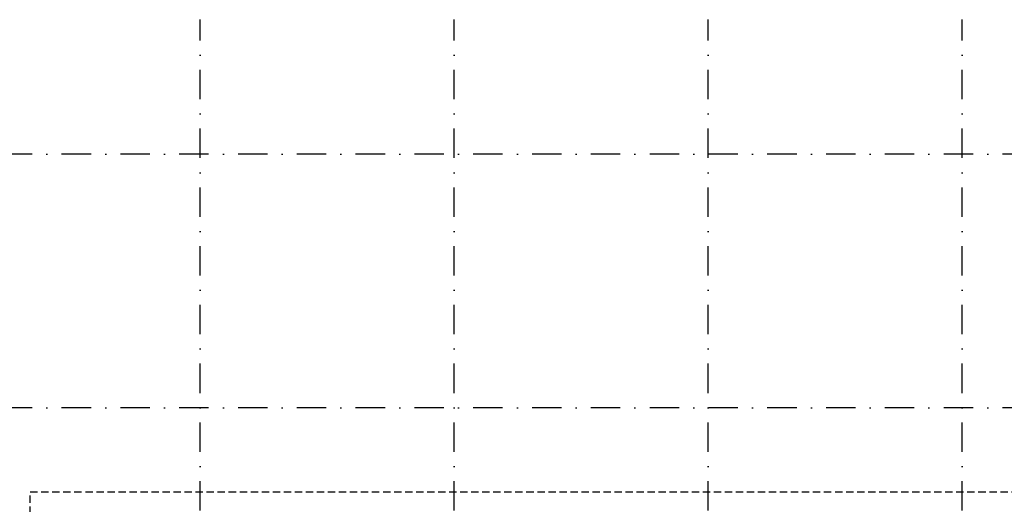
# Model space of a CAD drawing. Header units: millimetres. Extents: x 3852 to 113736, y 134382 to 211102.
# Tile 6 of 14: x 14653 to 35586, y 185420 to 195732. Entities that reach past the tile are written whole.
import ezdxf

# ---------------------------------------------------------------- set-up
doc = ezdxf.new("R2010")
doc.units = ezdxf.units.MM
doc.header["$LTSCALE"] = 100
doc.linetypes.add('B0302', pattern=[12.5, 6.25, -3.125, 0, -3.125])
doc.linetypes.add('B0701', pattern=[2.34375, 1.5625, -0.78125])
doc.layers.add('Bouwkundig', color=253, linetype='Continuous')
doc.layers.add('Stramien', color=252, linetype='B0302')

msp = doc.modelspace()

# ---------------------------------------------------------------- linework, layer by layer
at = {"layer": 'Bouwkundig', "linetype": 'B0701'}
for points in [[(14877, 185687), (43705, 185687)], [(14877, 156859), (14877, 185687)]]:
    msp.add_lwpolyline(points, dxfattribs=at)
at = {"layer": 'Stramien'}
for p, q in [((18491, 144035), (18491, 195732)), ((23891, 144035), (23891, 195732)), ((29291, 144035), (29291, 195732)), ((34691, 144035), (34691, 195732)), ((101177, 192873), (3852, 192873)), ((101177, 187473), (3852, 187473))]:
    msp.add_line(p, q, dxfattribs=at)

doc.saveas('drawing.dxf')
